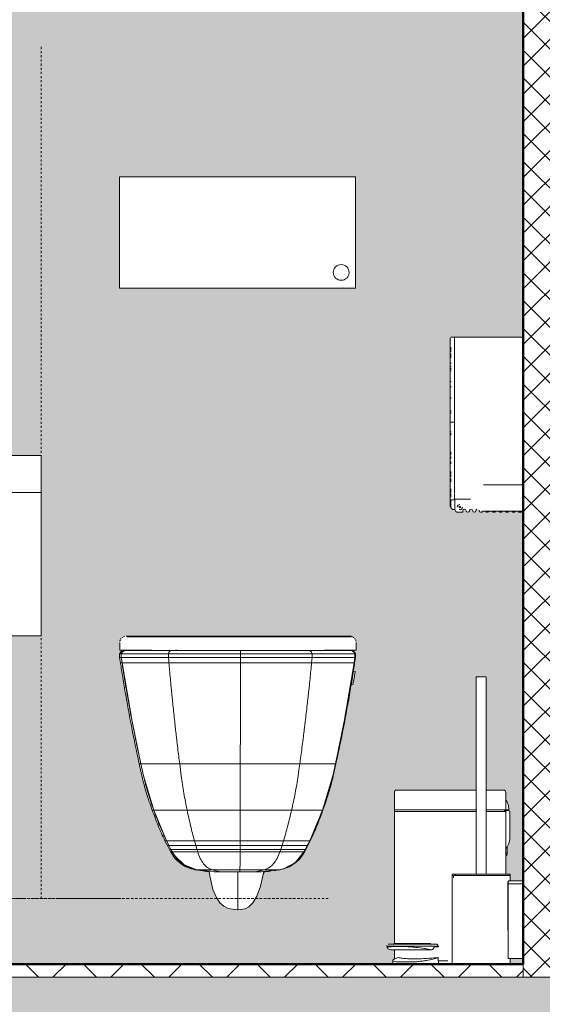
# Model space of a CAD drawing. Header units: centimetres. Extents: x 376 to 4434, y -323 to 48730.
# Tile 8 of 45: x 2011 to 2091, y 4 to 154. Entities that reach past the tile are written whole.
import ezdxf

# ---------------------------------------------------------------- set-up
doc = ezdxf.new("R2010")
doc.units = ezdxf.units.CM
doc.linetypes.add('Kreska', pattern=[0.635, 0.3175, -0.3175])
for name, color, linetype, lineweight in [('A-FLOR', 7, 'Continuous', 5), ('A-FLOR-MCUT', 7, 'Continuous', 5), ('A-FLOR-PATT', 7, 'Continuous', 50), ('A-WALL', 7, 'Continuous', 35), ('A-WALL-PATT', 7, 'Continuous', 35), ('G-IMPT', 7, 'Continuous', 5), ('I-FURN', 7, 'Continuous', 5), ('P-SANR-FIXT', 7, 'Continuous', 5), ('P-SANR-FIXT-HDLN', 7, 'Kreska', 5)]:
    doc.layers.add(name, color=color, linetype=linetype, lineweight=lineweight)

# ---------------------------------------------------------------- blocks, each defined once
blk = doc.blocks.new('OHy Oznacznie niepełnosprawnych ___FK_04_0 - OHy Oznacznie niepełnosprawnych ___FK_04_0-8768052-Przekrój')
at = {"layer": 'P-SANR-FIXT-HDLN'}
for p, q in [((65904.69, 20), (65904.69, 150)), ((65860.64, 20), (65916.34, 20)), ((65865.9, 20), (65910.53, 20)), ((65869.7, 20), (65875.18, 20)), ((65902.05, 20), (65869.7, 20)), ((65875.18, 20), (65879.98, 20)), ((65876.54, 20), (65907.32, 20)), ((65879.98, 20), (65876.54, 20)), ((65882.76, 20), (65876.62, 20)), ((65944.16, 20), (65902.05, 20)), ((65907.32, 20), (65912.58, 20)), ((65916.34, 20), (65910.53, 20)), ((65912.58, 20), (65917.84, 20)), ((65917.84, 20), (65933.63, 20)), ((65933.6, 20), (65948.72, 20))]:
    blk.add_line(p, q, dxfattribs=at)
blk = doc.blocks.new('OHy Zestaw Ustęp przystosowany ___FK_04_0 - Ustęp-8768058-Przekrój')
at = {"layer": 'P-SANR-FIXT', "color": 9, "true_color": 0xbbbbbb}
for p, q in [((65952.69, 130.06), (65916.69, 130.06)), ((65916.69, 130.06), (65916.69, 129.06)), ((65952.69, 130.06), (65916.69, 130.06)), ((65952.69, 129.06), (65952.69, 130.06)), ((65916.69, 114.06), (65916.69, 129.06)), ((65952.69, 129.06), (65952.69, 114.06)), ((65916.69, 114.06), (65916.69, 113.06)), ((65916.69, 113.06), (65952.69, 113.06)), ((65916.69, 113.06), (65952.69, 113.06)), ((65952.69, 113.06), (65952.69, 114.06))]:
    blk.add_line(p, q, dxfattribs=at)
at = {"layer": 'P-SANR-FIXT'}
for p, q in [((65889.69, 81.91), (65889.69, 87.56)), ((65889.69, 87.56), (65904.69, 87.56)), ((65904.69, 87.56), (65904.69, 81.91)), ((65978.19, 83.06), (65975.19, 83.06)), ((65978.26, 84.06), (65978.19, 84.06)), ((65978.19, 84.06), (65978.19, 81.06)), ((65889.69, 60.06), (65889.69, 81.91)), ((65895.39, 81.91), (65889.69, 81.91)), ((65904.69, 81.91), (65898.98, 81.91)), ((65904.69, 81.91), (65904.69, 60.06)), ((65978.19, 81.06), (65978.19, 78.06)), ((65972.19, 79.06), (65972.13, 79.08)), ((65972.58, 79.06), (65972.19, 79.06)), ((65973.63, 79.06), (65972.98, 79.06)), ((65975.19, 79.06), (65978.19, 79.06)), ((65978.19, 78.06), (65978.26, 78.06)), ((65895.19, 71.68), (65895.19, 66.11)), ((65899.19, 66.11), (65899.19, 71.68)), ((65904.69, 60.06), (65889.69, 60.06)), ((65916.7, 59.02), (65916.7, 57.85)), ((65917.68, 60), (65917.74, 60)), ((65917.86, 60), (65917.86, 59.9)), ((65951.98, 60), (65917.86, 60)), ((65917.86, 59.9), (65951.98, 59.9)), ((65951.98, 59.9), (65951.98, 60)), ((65952.78, 57.85), (65952.78, 59.02)), ((65916.69, 57.3), (65916.93, 57.3)), ((65916.69, 57.3), (65916.69, 56.76)), ((65921.57, 57.85), (65916.7, 57.85)), ((65916.93, 57.3), (65916.93, 56.76)), ((65924.14, 57.3), (65916.93, 57.3)), ((65916.93, 57.3), (65916.93, 56.76)), ((65917.51, 57.81), (65917.27, 57.81)), ((65921.34, 57.94), (65917.51, 57.81)), ((65917.51, 57.81), (65924.47, 57.81)), ((65935.12, 57.3), (65924.14, 57.3)), ((65924.14, 57.3), (65924.14, 56.76)), ((65924.47, 57.81), (65935.12, 57.81)), ((65935.12, 57.81), (65945.69, 57.81)), ((65946.06, 57.3), (65935.12, 57.3)), ((65935.12, 57.3), (65935.12, 56.76)), ((65945.69, 57.81), (65951.66, 57.81)), ((65952.6, 57.3), (65946.06, 57.3)), ((65946.06, 57.3), (65946.06, 56.76)), ((65952.78, 57.85), (65947.97, 57.85)), ((65952.02, 57.81), (65948.24, 57.94)), ((65951.67, 57.81), (65952.02, 57.81)), ((65952.02, 57.81), (65952.1, 57.81)), ((65952.1, 57.81), (65952.02, 57.81)), ((65952.6, 56.76), (65952.6, 57.3)), ((65952.6, 57.3), (65952.68, 57.3)), ((65952.6, 57.3), (65952.6, 56.76)), ((65952.68, 57.3), (65952.68, 56.76)), ((65916.69, 56.76), (65916.93, 56.76)), ((65916.69, 56.76), (65916.83, 55.92)), ((65916.83, 55.92), (65917.06, 55.92)), ((65916.93, 56.76), (65917.06, 55.92)), ((65924.14, 56.76), (65916.93, 56.76)), ((65924.21, 55.92), (65917.06, 55.92)), ((65935.12, 56.76), (65924.14, 56.76)), ((65935.12, 55.92), (65924.21, 55.92)), ((65946.06, 56.76), (65935.12, 56.76)), ((65945.97, 55.92), (65935.12, 55.92)), ((65952.47, 55.92), (65945.97, 55.92)), ((65952.6, 56.76), (65946.06, 56.76)), ((65952.47, 55.92), (65952.6, 56.76)), ((65952.47, 55.92), (65952.55, 55.92)), ((65952.68, 56.76), (65952.55, 55.92)), ((65952.6, 56.76), (65952.68, 56.76)), ((65952.64, 54.6), (65952.35, 54.65)), ((65952.46, 53.61), (65952.64, 54.6)), ((65952.03, 52.67), (65952.29, 52.63)), ((65952.29, 52.63), (65952.46, 53.61)), ((65919.68, 40.56), (65919.92, 40.56)), ((65919.68, 40.56), (65920.09, 38.71)), ((65919.92, 40.56), (65920.33, 38.71)), ((65925.85, 40.56), (65919.92, 40.56)), ((65935.1, 40.56), (65925.85, 40.56)), ((65944.17, 40.56), (65935.1, 40.56)), ((65949.62, 40.56), (65944.17, 40.56)), ((65949.2, 38.71), (65949.62, 40.56)), ((65949.69, 40.56), (65949.28, 38.71)), ((65949.61, 40.56), (65949.69, 40.56)), ((65921.91, 33.47), (65920.33, 38.71)), ((65949.2, 38.71), (65947.62, 33.47)), ((65921.67, 33.47), (65921.91, 33.47)), ((65923.84, 28.82), (65921.91, 33.47)), ((65926.99, 33.47), (65921.91, 33.47)), ((65935.09, 33.47), (65926.99, 33.47)), ((65942.92, 33.47), (65935.09, 33.47)), ((65947.62, 33.47), (65942.92, 33.47)), ((65947.62, 33.47), (65945.7, 28.82)), ((65947.62, 33.47), (65947.7, 33.47)), ((65923.6, 28.82), (65923.84, 28.82)), ((65923.6, 28.82), (65923.97, 28.07)), ((65923.84, 28.82), (65924.21, 28.07)), ((65928.1, 28.82), (65923.84, 28.82)), ((65935.07, 28.82), (65928.1, 28.82)), ((65941.71, 28.82), (65935.07, 28.82)), ((65945.7, 28.82), (65941.71, 28.82)), ((65945.32, 28.07), (65945.7, 28.82)), ((65945.77, 28.82), (65945.4, 28.07)), ((65945.7, 28.82), (65945.77, 28.82)), ((65923.97, 28.07), (65924.21, 28.07)), ((65923.97, 28.07), (65924.28, 27.47)), ((65924.21, 28.07), (65924.51, 27.47)), ((65928.31, 28.07), (65924.21, 28.07)), ((65924.28, 27.47), (65924.52, 27.47)), ((65924.28, 27.47), (65924.49, 27.11)), ((65924.49, 27.11), (65924.73, 27.11)), ((65924.51, 27.47), (65924.72, 27.11)), ((65928.49, 27.47), (65924.51, 27.47)), ((65928.61, 27.11), (65924.72, 27.11)), ((65935.07, 28.07), (65928.31, 28.07)), ((65935.07, 27.47), (65928.49, 27.47)), ((65935.07, 27.11), (65928.61, 27.11)), ((65941.47, 28.07), (65935.07, 28.07)), ((65941.28, 27.47), (65935.07, 27.47)), ((65941.15, 27.11), (65935.07, 27.11)), ((65944.81, 27.11), (65941.15, 27.11)), ((65945.02, 27.47), (65941.28, 27.47)), ((65945.32, 28.07), (65941.47, 28.07)), ((65944.81, 27.11), (65945.02, 27.47)), ((65944.81, 27.11), (65944.89, 27.11)), ((65945.09, 27.47), (65944.89, 27.11)), ((65945.02, 27.47), (65945.32, 28.07)), ((65945.02, 27.47), (65945.09, 27.47)), ((65945.4, 28.07), (65945.09, 27.47)), ((65945.32, 28.07), (65945.4, 28.07)), ((65928.22, 24.39), (65928.46, 24.39)), ((65931.59, 24.06), (65928.46, 24.39)), ((65930.76, 24.39), (65928.46, 24.39)), ((65935.04, 24.39), (65930.76, 24.39)), ((65931.59, 24.06), (65931.43, 24.06)), ((65931.59, 24.06), (65931.43, 24.06)), ((65931.59, 24.06), (65932.58, 24.06)), ((65931.59, 24.06), (65932.58, 24.06)), ((65932.58, 24.06), (65933.76, 24.06)), ((65932.58, 24.06), (65933.76, 24.06)), ((65933.76, 24.06), (65935.02, 24.06)), ((65933.76, 24.06), (65935.02, 24.06)), ((65935.02, 24.06), (65935.98, 24.06)), ((65935.02, 24.06), (65935.98, 24.06)), ((65938.8, 24.39), (65935.04, 24.39)), ((65935.99, 24.06), (65936.82, 24.06)), ((65935.99, 24.06), (65936.82, 24.06)), ((65936.82, 24.06), (65937.95, 24.06)), ((65936.82, 24.06), (65937.7, 24.06)), ((65937.7, 24.06), (65937.95, 24.06)), ((65941.08, 24.39), (65937.95, 24.06)), ((65941.08, 24.39), (65938.8, 24.39)), ((65941.07, 24.39), (65941.15, 24.39))]:
    blk.add_line(p, q, dxfattribs=at)
at = {"layer": 'P-SANR-FIXT', "flags": 128}
for points in [[(65975.19, 83.06), (65973.68, 83.06), (65972.58, 83.06), (65972.19, 83.06)], [(65895.19, 81.06), (65895.19, 80.66), (65895.19, 79.49), (65895.19, 77.75), (65895.19, 75.67), (65895.19, 73.59), (65895.19, 71.79), (65895.19, 71.68)], [(65899.19, 71.68), (65899.19, 73.43), (65899.19, 75.51), (65899.19, 77.59), (65899.19, 79.37), (65899.19, 80.59), (65899.19, 81.06), (65899.19, 81.06)], [(65972.19, 79.06), (65972.59, 79.06), (65973.69, 79.06), (65975.19, 79.06)], [(65895.19, 66.11), (65895.19, 64.74), (65895.19, 64.1), (65895.19, 64.06)], [(65899.19, 64.06), (65899.19, 64.47), (65899.19, 65.65), (65899.19, 66.11)], [(65918.19, 60), (65917.71, 60), (65917.68, 60)], [(65916.93, 57.3), (65917.01, 57.47), (65917.12, 57.6), (65917.42, 57.78), (65917.51, 57.81)], [(65952.6, 57.3), (65952.52, 57.47), (65952.41, 57.6), (65952.12, 57.78), (65952.02, 57.81)], [(65916.93, 56.76), (65917, 56.34), (65917.06, 55.92)], [(65919.92, 40.56), (65918.59, 46.99), (65917.06, 55.92)], [(65924.14, 56.76), (65924.17, 56.34), (65924.21, 55.92)], [(65935.12, 56.76), (65935.12, 56.34), (65935.12, 55.92)], [(65946.06, 56.76), (65946.01, 56.34), (65945.97, 55.92)], [(65949.62, 40.56), (65950.94, 46.99), (65952.47, 55.92)], [(65952.6, 56.76), (65952.53, 56.34), (65952.47, 55.92)], [(65919.92, 40.56), (65920.13, 39.63), (65920.33, 38.71)], [(65925.85, 40.56), (65925.97, 39.63), (65926.09, 38.71)], [(65935.1, 40.56), (65935.1, 39.63), (65935.1, 38.71)], [(65944.17, 40.56), (65944.04, 39.63), (65943.91, 38.71)], [(65949.61, 40.56), (65949.41, 39.63), (65949.2, 38.71)], [(65923.84, 28.82), (65924.03, 28.44), (65924.21, 28.07)], [(65928.1, 28.82), (65928.2, 28.44), (65928.31, 28.07)], [(65935.07, 28.82), (65935.07, 28.44), (65935.07, 28.07)], [(65941.71, 28.82), (65941.59, 28.44), (65941.47, 28.07)], [(65945.7, 28.82), (65945.51, 28.44), (65945.32, 28.07)], [(65924.21, 28.07), (65924.36, 27.77), (65924.52, 27.47)], [(65924.52, 27.47), (65924.62, 27.29), (65924.73, 27.11)], [(65928.46, 24.39), (65926.53, 25.15), (65925.04, 26.58), (65924.72, 27.11)], [(65928.31, 28.07), (65928.4, 27.77), (65928.49, 27.47)], [(65928.49, 27.47), (65928.55, 27.29), (65928.61, 27.11)], [(65935.07, 28.07), (65935.07, 27.77), (65935.07, 27.47)], [(65935.07, 27.47), (65935.07, 27.29), (65935.07, 27.11)], [(65944.81, 27.11), (65943.5, 25.5), (65941.67, 24.53), (65941.08, 24.39)], [(65941.28, 27.47), (65941.21, 27.29), (65941.15, 27.11)], [(65941.47, 28.07), (65941.37, 27.77), (65941.28, 27.47)], [(65945.02, 27.47), (65944.91, 27.29), (65944.81, 27.11)], [(65945.32, 28.07), (65945.17, 27.77), (65945.02, 27.47)], [(65930.37, 24.13), (65930.46, 23.48), (65930.93, 21.39), (65931.45, 20.14), (65932, 19.36), (65932.6, 18.83), (65933.23, 18.5), (65934.63, 18.29), (65934.71, 18.29)], [(65938.71, 24.1), (65938.17, 21.89), (65937.61, 20.34), (65937.01, 19.33)], [(65938.61, 23.61), (65938.75, 24.04), (65938.76, 24.11)], [(65937.01, 19.33), (65936.41, 18.74), (65935.82, 18.42), (65934.71, 18.29)]]:
    blk.add_lwpolyline(points, dxfattribs=at)
at = {"layer": 'P-SANR-FIXT', "color": 153, "true_color": 0x4b95c0}
for start, end in [(90, 270), (270, 90)]:
    blk.add_arc((65950.49, 115.47), 1.2, start, end, dxfattribs=at)
at = {"layer": 'P-SANR-FIXT'}
blk.add_arc((65937.91, 40.22), 16.16, 273.3439, 275.5641, dxfattribs=at)
for points in [[(65916.8, 59.45), (65916.78, 59.41), (65916.75, 59.34), (65916.73, 59.27), (65916.72, 59.24)], [(65916.91, 59.63), (65916.89, 59.61), (65916.88, 59.58), (65916.86, 59.56)], [(65917.14, 59.84), (65917.11, 59.82), (65917.09, 59.8), (65917.07, 59.79)], [(65917.46, 59.98), (65917.39, 59.96), (65917.32, 59.94), (65917.25, 59.9)], [(65952.01, 59.98), (65952.05, 59.97), (65952.12, 59.95), (65952.19, 59.92), (65952.22, 59.9)], [(65952.34, 59.84), (65952.36, 59.82), (65952.38, 59.8), (65952.41, 59.79)], [(65952.56, 59.63), (65952.58, 59.61), (65952.6, 59.58), (65952.61, 59.56)], [(65952.68, 59.45), (65952.71, 59.38), (65952.73, 59.31), (65952.75, 59.24)], [(65916.69, 57.3), (65916.8, 57.61), (65917.04, 57.74), (65917.27, 57.81)], [(65917.51, 57.81), (65917.45, 57.79), (65917.32, 57.74), (65917.15, 57.64), (65917.01, 57.49), (65916.96, 57.37), (65916.93, 57.3)], [(65924.47, 57.81), (65924.43, 57.79), (65924.36, 57.74), (65924.26, 57.64), (65924.18, 57.49), (65924.15, 57.37), (65924.14, 57.3)], [(65925.46, 57.87), (65925.13, 57.85), (65924.8, 57.83), (65924.47, 57.81)], [(65935.12, 57.81), (65935.12, 57.79), (65935.12, 57.74), (65935.12, 57.64), (65935.12, 57.49), (65935.12, 57.37), (65935.12, 57.3)], [(65945.69, 57.81), (65945.73, 57.79), (65945.81, 57.74), (65945.92, 57.64), (65946, 57.49), (65946.04, 57.37), (65946.06, 57.3)], [(65952.02, 57.81), (65952.08, 57.79), (65952.21, 57.74), (65952.38, 57.64), (65952.52, 57.49), (65952.58, 57.37), (65952.6, 57.3)], [(65952.1, 57.81), (65952.33, 57.74), (65952.57, 57.61), (65952.68, 57.3)], [(65952.55, 55.92), (65952.45, 55.27), (65952.34, 54.51), (65952.21, 53.69)], [(65920.09, 38.71), (65920.29, 37.81), (65920.76, 36.05), (65921.35, 34.32), (65921.67, 33.47)], [(65920.33, 38.71), (65920.53, 37.81), (65921, 36.05), (65921.59, 34.32), (65921.91, 33.47)], [(65926.09, 38.71), (65926.2, 37.81), (65926.47, 36.05), (65926.8, 34.32), (65926.99, 33.47)], [(65935.1, 38.71), (65935.1, 37.81), (65935.09, 36.05), (65935.09, 34.32), (65935.09, 33.47)], [(65943.91, 38.71), (65943.79, 37.81), (65943.64, 36.93), (65943.48, 36.06)], [(65949.2, 38.71), (65949, 37.81), (65948.54, 36.05), (65947.95, 34.32), (65947.62, 33.47)], [(65949.28, 38.71), (65949.08, 37.81), (65948.61, 36.05), (65948.02, 34.32), (65947.7, 33.47)], [(65943.48, 36.06), (65943.31, 35.18), (65943.12, 34.32), (65942.92, 33.47)], [(65921.67, 33.47), (65921.95, 32.68), (65922.55, 31.11), (65923.23, 29.57), (65923.6, 28.82)], [(65921.91, 33.47), (65922.19, 32.67), (65922.79, 31.11), (65923.48, 29.57), (65923.84, 28.82)], [(65926.99, 33.47), (65927.15, 32.67), (65927.5, 31.1), (65927.89, 29.57), (65928.1, 28.82)], [(65935.09, 33.47), (65935.08, 32.68), (65935.08, 31.11), (65935.08, 29.57), (65935.07, 28.82)], [(65942.92, 33.47), (65942.74, 32.68), (65942.55, 31.89), (65942.35, 31.12)], [(65947.62, 33.47), (65947.34, 32.67), (65946.74, 31.11), (65946.06, 29.57), (65945.7, 28.82)], [(65947.7, 33.47), (65947.42, 32.68), (65946.82, 31.11), (65946.14, 29.57), (65945.77, 28.82)], [(65942.35, 31.12), (65942.15, 30.34), (65941.94, 29.57), (65941.71, 28.82)], [(65924.73, 27.11), (65924.91, 26.75), (65925.37, 26.09), (65926.25, 25.28), (65927.3, 24.69), (65928.07, 24.46), (65928.46, 24.39)], [(65928.61, 27.11), (65928.71, 26.75), (65928.98, 26.09), (65929.49, 25.27), (65930.1, 24.68), (65930.53, 24.46), (65930.76, 24.39)], [(65935.07, 27.11), (65935.06, 26.75), (65935.06, 26.09), (65935.06, 25.28), (65935.05, 24.69), (65935.04, 24.46), (65935.04, 24.39)], [(65941.15, 27.11), (65941.03, 26.75), (65940.89, 26.42), (65940.72, 26.12)], [(65944.81, 27.11), (65944.62, 26.75), (65944.17, 26.09), (65943.28, 25.28), (65942.23, 24.69), (65941.47, 24.46), (65941.07, 24.39)], [(65940.72, 26.12), (65940.56, 25.82), (65940.19, 25.28), (65939.75, 24.89), (65939.52, 24.73)], [(65928.46, 24.39), (65929, 24.28), (65929.53, 24.2), (65930.05, 24.15)], [(65930.76, 24.39), (65931.07, 24.28), (65931.67, 24.12), (65932.27, 24.07), (65932.58, 24.06)], [(65931.09, 24.08), (65931.26, 24.07), (65931.43, 24.07), (65931.59, 24.06)], [(65935.04, 24.39), (65935.04, 24.29), (65935.03, 24.13), (65935.02, 24.07), (65935.02, 24.06)], [(65937.82, 24.15), (65937.49, 24.1), (65937.16, 24.07), (65936.82, 24.06)], [(65938.8, 24.39), (65938.47, 24.29), (65938.14, 24.21), (65937.82, 24.15)], [(65938.34, 24.07), (65938.21, 24.07), (65938.08, 24.07), (65937.94, 24.06)], [(65939.52, 24.73), (65939.28, 24.58), (65939.04, 24.46), (65938.8, 24.39)], [(65941.07, 24.39), (65940.8, 24.34), (65940.53, 24.29), (65940.27, 24.25)], [(65934.71, 18.3), (65934.71, 18.29), (65934.71, 18.29), (65934.71, 18.29)]]:
    blk.add_open_spline(points, degree=3, dxfattribs=at)
for points, knots in [([(65917.27, 57.81), (65917.24, 57.8), (65917.17, 57.78), (65917.08, 57.73), (65916.98, 57.68), (65916.86, 57.59), (65916.76, 57.47), (65916.71, 57.35), (65916.69, 57.3)], [0, 0, 0, 0, 0.142857, 0.285714, 0.428571, 0.571429, 0.857143, 1, 1, 1, 1]), ([(65952.1, 57.81), (65952.13, 57.8), (65952.2, 57.78), (65952.3, 57.73), (65952.39, 57.68), (65952.51, 57.59), (65952.61, 57.47), (65952.66, 57.35), (65952.68, 57.3)], [0, 0, 0, 0, 0.142857, 0.285714, 0.428571, 0.571429, 0.857143, 1, 1, 1, 1]), ([(65916.83, 55.92), (65916.92, 55.27), (65917.15, 53.76), (65917.75, 50.2), (65918.67, 45.24), (65919.38, 41.84), (65919.68, 40.56)], [0, 0, 0, 0, 0.166667, 0.333333, 0.666667, 1, 1, 1, 1]), ([(65917.06, 55.92), (65917.11, 55.56), (65917.23, 54.79), (65917.43, 53.52), (65917.61, 52.41), (65917.77, 51.51), (65917.89, 50.83), (65918.01, 50.16), (65918.16, 49.29), (65918.36, 48.24), (65918.55, 47.19), (65918.72, 46.33), (65918.85, 45.65), (65918.98, 44.97), (65919.17, 44.07), (65919.39, 42.95), (65919.66, 41.69), (65919.84, 40.92), (65919.92, 40.56)], [0, 0, 0, 0, 0.083333, 0.166667, 0.25, 0.291667, 0.333333, 0.375, 0.416667, 0.5, 0.583333, 0.625, 0.666667, 0.708333, 0.75, 0.833333, 0.916667, 1, 1, 1, 1]), ([(65924.21, 55.92), (65924.24, 55.56), (65924.31, 54.79), (65924.42, 53.52), (65924.53, 52.41), (65924.62, 51.51), (65924.68, 50.83), (65924.75, 50.16), (65924.84, 49.29), (65924.95, 48.24), (65925.06, 47.19), (65925.16, 46.32), (65925.23, 45.65), (65925.31, 44.97), (65925.42, 44.07), (65925.55, 42.95), (65925.7, 41.69), (65925.8, 40.92), (65925.85, 40.56)], [-1, -1, -1, -1, -0.916667, -0.833333, -0.75, -0.708333, -0.666667, -0.625, -0.583333, -0.5, -0.416667, -0.375, -0.333333, -0.291667, -0.25, -0.166667, -0.083333, 0, 0, 0, 0]), ([(65935.12, 55.92), (65935.12, 55.56), (65935.12, 54.79), (65935.12, 53.52), (65935.12, 52.41), (65935.12, 51.51), (65935.12, 50.83), (65935.11, 50.16), (65935.11, 49.29), (65935.11, 48.24), (65935.11, 47.19), (65935.11, 46.33), (65935.11, 45.65), (65935.11, 44.97), (65935.11, 44.07), (65935.1, 42.95), (65935.1, 41.69), (65935.1, 40.92), (65935.1, 40.56)], [-1, -1, -1, -1, -0.916667, -0.833333, -0.75, -0.708333, -0.666667, -0.625, -0.583333, -0.5, -0.416667, -0.375, -0.333333, -0.291667, -0.25, -0.166667, -0.083333, 0, 0, 0, 0]), ([(65945.97, 55.92), (65945.94, 55.56), (65945.87, 54.79), (65945.74, 53.52), (65945.63, 52.41), (65945.53, 51.51), (65945.45, 50.83), (65945.38, 50.16), (65945.28, 49.29), (65945.16, 48.24), (65945.04, 47.19), (65944.93, 46.33), (65944.85, 45.65), (65944.76, 44.97), (65944.65, 44.07), (65944.51, 42.95), (65944.34, 41.69), (65944.23, 40.92), (65944.17, 40.56)], [-1, -1, -1, -1, -0.916667, -0.833333, -0.75, -0.708333, -0.666667, -0.625, -0.583333, -0.5, -0.416667, -0.375, -0.333333, -0.291667, -0.25, -0.166667, -0.083333, 0, 0, 0, 0]), ([(65952.47, 55.92), (65952.42, 55.56), (65952.3, 54.79), (65952.1, 53.52), (65951.92, 52.41), (65951.76, 51.51), (65951.64, 50.83), (65951.53, 50.16), (65951.37, 49.29), (65951.18, 48.24), (65950.98, 47.19), (65950.81, 46.33), (65950.68, 45.65), (65950.55, 44.97), (65950.37, 44.07), (65950.14, 42.95), (65949.87, 41.69), (65949.7, 40.92), (65949.61, 40.56)], [-1, -1, -1, -1, -0.916667, -0.833333, -0.75, -0.708333, -0.666667, -0.625, -0.583333, -0.5, -0.416667, -0.375, -0.333333, -0.291667, -0.25, -0.166667, -0.083333, 0, 0, 0, 0]), ([(65952.2, 53.66), (65952.07, 52.85), (65951.62, 50.19), (65950.7, 45.24), (65949.99, 41.84), (65949.69, 40.56)], [0.1684551, 0.1684551, 0.1684551, 0.1684551, 0.3333333, 0.6666667, 1, 1, 1, 1]), ([(65924.49, 27.11), (65924.86, 26.4), (65925.66, 25.48), (65927.06, 24.69), (65927.83, 24.46), (65928.22, 24.39)], [0, 0, 0, 0, 0.5, 0.75, 1, 1, 1, 1]), ([(65944.89, 27.11), (65944.51, 26.4), (65943.71, 25.48), (65942.31, 24.69), (65941.54, 24.46), (65941.15, 24.39)], [0, 0, 0, 0, 0.5, 0.75, 1, 1, 1, 1]), ([(65928.22, 24.39), (65928.73, 24.29), (65929.45, 24.18), (65930.18, 24.11), (65930.38, 24.1)], [0, 0, 0, 0, 0.5, 0.6928095, 0.6928095, 0.6928095, 0.6928095]), ([(65939.7, 24.17), (65939.62, 24.16), (65939.37, 24.14), (65939.12, 24.11), (65938.95, 24.1)], [0.4284648, 0.4284648, 0.4284648, 0.4284648, 0.5, 0.6683535, 0.6683535, 0.6683535, 0.6683535]), ([(65934.73, 22.23), (65934.73, 22.69), (65934.73, 23.26), (65934.73, 23.88), (65934.73, 23.96)], [0.81818182, 0.81818182, 0.81818182, 0.81818182, 0.86363636, 0.8702532, 0.8702532, 0.8702532, 0.8702532]), ([(65934.71, 18.29), (65934.72, 18.29), (65934.72, 18.53), (65934.72, 19.76), (65934.73, 21.31), (65934.73, 22.23)], [0.5598422, 0.5598422, 0.5598422, 0.5598422, 0.6363636, 0.7272727, 0.8181724, 0.8181724, 0.8181724, 0.8181724])]:
    blk.add_open_spline(points, degree=3, knots=knots, dxfattribs=at)
blk = doc.blocks.new('Sanitary_Bathroom-Accessories_Roca_8174060xx-Public-Wall-mounted-industrial - 02 - Matt-8263076-Przekrój')
at = {"layer": 'G-IMPT'}
for q in [(65967.23, 105.62), (65978.26, 105.62)]:
    blk.add_line((65967.78, 105.62), q, dxfattribs=at)
at = {"layer": 'G-IMPT', "flags": 128}
for points in [[(65967.13, 92.62), (65967.13, 95.85), (65967.13, 98.88), (65967.13, 101.5), (65967.13, 103.56), (65967.13, 104.93), (65967.13, 105.5), (65967.13, 105.52)], [(65967.13, 105.52), (65967.13, 105.11), (65967.13, 103.9), (65967.13, 101.98), (65967.13, 99.45), (65967.13, 96.5), (65967.13, 93.29), (65967.13, 92.62)], [(65967.13, 92.62), (65967.13, 89.39), (65967.13, 86.37), (65967.13, 83.74), (65967.13, 81.68), (65967.13, 80.32), (65967.13, 79.74), (65967.13, 79.72)], [(65967.13, 89.82), (65967.13, 91.95), (65967.13, 92.62)], [(65967.13, 79.72), (65967.13, 80.13), (65967.13, 81.34), (65967.13, 82.92)]]:
    blk.add_lwpolyline(points, dxfattribs=at)
at = {"layer": 'I-FURN'}
for p, q in [((65967.78, 105.37), (65967.78, 99.75)), ((65967.21, 103.35), (65967.21, 104.05)), ((65967.21, 103.35), (65967.21, 103.5)), ((65967.21, 102.47), (65967.21, 103.11)), ((65967.21, 102.47), (65967.21, 103.11)), ((65967.21, 101.58), (65967.21, 101.76)), ((65967.21, 101.58), (65967.21, 101.76)), ((65967.21, 101.11), (65967.21, 101.23)), ((65967.21, 101.11), (65967.21, 101.23)), ((65967.21, 100.67), (65967.21, 100.94)), ((65967.21, 100.67), (65967.21, 100.94)), ((65967.21, 100.41), (65967.21, 100.5)), ((65967.21, 100.41), (65967.21, 100.5)), ((65967.78, 99.43), (65967.78, 92.62)), ((65967.21, 98.8), (65967.21, 98.89)), ((65967.21, 98.8), (65967.21, 98.88)), ((65967.21, 97.98), (65967.21, 98.12)), ((65967.21, 97.98), (65967.21, 98.12)), ((65967.21, 96.25), (65967.21, 96.38)), ((65967.21, 96.25), (65967.21, 96.38)), ((65967.21, 94.28), (65967.21, 94.41)), ((65967.21, 94.28), (65967.21, 94.41)), ((65967.21, 93.98), (65967.21, 94.13)), ((65967.21, 93.98), (65967.21, 94.13)), ((65967.78, 92.62), (65967.78, 90.94)), ((65967.21, 91.09), (65967.21, 91.23)), ((65967.21, 91.09), (65967.21, 91.23)), ((65967.21, 90.66), (65967.21, 90.94)), ((65967.21, 90.66), (65967.21, 90.94)), ((65967.78, 90.92), (65967.78, 89.95)), ((65967.13, 89.63), (65967.13, 82.92)), ((65967.13, 82.92), (65967.13, 89.63)), ((65967.78, 89.1), (65967.78, 88.17)), ((65967.21, 87.95), (65967.21, 88.09)), ((65967.21, 88.09), (65967.21, 87.95)), ((65967.21, 87.89), (65967.21, 88.04)), ((65967.21, 87.71), (65967.21, 87.85)), ((65967.21, 87.85), (65967.21, 87.71)), ((65967.21, 87.65), (65967.21, 87.79)), ((65967.21, 87.18), (65967.21, 87.33)), ((65967.21, 87.33), (65967.21, 87.18)), ((65967.21, 87.12), (65967.21, 87.26)), ((65967.78, 87.45), (65967.78, 85.81)), ((65967.21, 86.29), (65967.21, 86.57)), ((65967.21, 86.57), (65967.21, 86.29)), ((65967.21, 86.26), (65967.21, 86.52)), ((65967.78, 85.79), (65967.78, 84.29)), ((65967.21, 84.84), (65967.21, 85.12)), ((65967.21, 85.12), (65967.21, 84.84)), ((65967.21, 84.75), (65967.21, 85.04)), ((65967.21, 84.4), (65967.21, 84.67)), ((65967.21, 84.67), (65967.21, 84.4)), ((65967.21, 84.3), (65967.21, 84.57)), ((65967.78, 84.28), (65967.78, 83.25)), ((65967.13, 82.92), (65967.13, 82.62)), ((65967.21, 83.5), (65967.21, 84.04)), ((65967.21, 84.04), (65967.21, 83.5)), ((65967.21, 83.47), (65967.21, 83.96)), ((65967.78, 82.9), (65967.78, 82.33)), ((65967.21, 81.89), (65967.21, 82.46)), ((65967.21, 81.89), (65967.21, 82.42)), ((65967.21, 81.18), (65967.21, 81.77)), ((65967.21, 81.2), (65967.21, 81.73)), ((65967.85, 80.81), (65967.21, 80.81)), ((65967.21, 80.81), (65967.21, 79.8)), ((65967.78, 80.89), (65970.21, 80.89)), ((65967.78, 80.76), (65967.78, 80.89)), ((65967.78, 80.82), (65967.78, 80.89)), ((65967.78, 80.82), (65967.78, 80.89)), ((65967.78, 80.89), (65967.78, 80.82)), ((65970.21, 80.89), (65967.85, 80.89)), ((65967.85, 80.89), (65967.85, 79.39)), ((65967.88, 79.3), (65967.71, 79.3)), ((65969.06, 78.89), (65968.35, 78.89)), ((65969.06, 79.14), (65969.06, 78.89)), ((65977.56, 78.89), (65977.56, 79.06)), ((65978.19, 78.89), (65977.56, 78.89))]:
    blk.add_line(p, q, dxfattribs=at)
at = {"layer": 'I-FURN', "flags": 128}
for points in [[(65967.78, 92.62), (65967.64, 92.62), (65967.5, 92.62), (65967.36, 92.62), (65967.23, 92.62)], [(65967.23, 92.62), (65967.36, 92.62), (65967.5, 92.62), (65967.64, 92.62), (65967.78, 92.62)]]:
    blk.add_lwpolyline(points, dxfattribs=at)
at = {"layer": 'I-FURN'}
for centre, radius, start, end in [((65967.71, 79.8), 0.5, 180, 270), ((65968.6, 79.69), 0.39, 90, 180), ((65968.6, 79.69), 0.12, 0, 180), ((65968.6, 79.69), 0.12, 180, 0), ((65968.6, 79.69), 0.39, 258.5266, 0), ((65968.35, 79.39), 0.5, 180, 270), ((65969.31, 79.14), 0.25, 0, 180), ((65969.81, 79.14), 0.25, 180, 0), ((65970.31, 79.14), 0.25, 0, 180), ((65970.81, 79.14), 0.25, 180, 0), ((65971.31, 79.14), 0.25, 112.883, 180), ((65971.31, 79.14), 0.25, 0, 19.5234), ((65971.81, 79.14), 0.25, 180, 344.3305), ((65972.81, 79.14), 0.25, 196.8852, 346.7271), ((65973.81, 79.14), 0.25, 205.2906, 334.3146), ((65974.81, 79.14), 0.25, 205.7497, 337.4336), ((65975.81, 79.14), 0.25, 206.43, 333.57), ((65976.81, 79.14), 0.25, 206.43, 333.57)]:
    blk.add_arc(centre, radius, start, end, dxfattribs=at)
for points, knots in [([(65967.78, 105.62), (65967.78, 105.62), (65967.78, 105.61), (65967.78, 105.56), (65967.78, 105.47), (65967.78, 105.39)], [0.5, 0.5, 0.5, 0.5, 0.515625, 0.53125, 0.5625, 0.5625, 0.5625, 0.5625]), ([(65967.78, 89.99), (65967.78, 89.74), (65967.78, 89.46), (65967.78, 89.18), (65967.78, 89.15)], [0.19572889, 0.19572889, 0.19572889, 0.19572889, 0.25, 0.25682156, 0.25682156, 0.25682156, 0.25682156]), ([(65967.78, 88.24), (65967.78, 88), (65967.78, 87.75), (65967.78, 87.49), (65967.78, 87.47)], [0.32371527, 0.32371527, 0.32371527, 0.32371527, 0.375, 0.38027969, 0.38027969, 0.38027969, 0.38027969])]:
    blk.add_open_spline(points, degree=3, knots=knots, dxfattribs=at)
for points in [[(65967.78, 99.74), (65967.78, 99.63), (65967.78, 99.53), (65967.78, 99.42)], [(65967.78, 83.43), (65967.78, 83.28), (65967.78, 83.12), (65967.78, 82.97)], [(65967.78, 82.35), (65967.78, 82.17), (65967.78, 82), (65967.78, 81.84)], [(65967.78, 81.78), (65967.78, 81.61), (65967.78, 81.29), (65967.78, 81.01), (65967.78, 80.89)]]:
    blk.add_open_spline(points, degree=3, dxfattribs=at)
blk = doc.blocks.new('Sanitary_Accessories_HEWI_Toilet-brush-unit - Default Colour - _DC Matt black_-8264211-Przekrój')
at = {"layer": 'G-IMPT'}
for p, q in [((65971.11, 53.81), (65971.11, 23.7)), ((65972.61, 23.7), (65972.61, 53.81)), ((65967.41, 23.5), (65967.41, 10)), ((65967.42, 23.7), (65967.42, 23.5)), ((65967.65, 23.5), (65967.66, 23.16)), ((65967.91, 23.5), (65967.9, 23.61)), ((65976.03, 22.57), (65976.03, 22.63)), ((65978.26, 22.72), (65976.14, 22.72)), ((65976.27, 23.5), (65976.27, 23.7)), ((65976.3, 22.72), (65976.3, 23.5)), ((65975.94, 18.62), (65975.96, 19.38)), ((65976.3, 10), (65976.3, 10.87))]:
    blk.add_line(p, q, dxfattribs=at)
at = {"layer": 'I-FURN'}
for p, q in [((65972.59, 53.81), (65971.11, 53.81)), ((65967.41, 23.5), (65971.85, 23.5)), ((65971.85, 23.7), (65967.42, 23.7)), ((65967.99, 23.7), (65967.89, 23.7)), ((65967.99, 23.7), (65967.89, 23.7)), ((65976.27, 23.7), (65971.85, 23.7)), ((65971.86, 23.5), (65976.3, 23.5)), ((65975.72, 23.7), (65975.82, 23.7)), ((65975.82, 23.7), (65975.72, 23.7)), ((65978.26, 10.87), (65975.96, 10.87))]:
    blk.add_line(p, q, dxfattribs=at)
at = {"layer": 'I-FURN', "flags": 128}
for points in [[(65976.14, 22.72), (65976.67, 22.72), (65977.2, 22.72), (65977.73, 22.72), (65978.26, 22.72)], [(65978.26, 22.72), (65977.73, 22.72), (65977.2, 22.72), (65976.67, 22.72), (65976.14, 22.72)], [(65975.96, 10.87), (65975.96, 13.71), (65975.95, 16.54), (65975.94, 19.38), (65975.94, 22.22)], [(65978.26, 22.22), (65977.69, 22.22), (65977.11, 22.22), (65976.54, 22.22), (65975.96, 22.22)], [(65975.96, 22.22), (65975.96, 19.38), (65975.96, 16.54), (65975.96, 13.71), (65975.96, 10.87)], [(65975.96, 22.22), (65976.54, 22.22), (65977.11, 22.22), (65977.69, 22.22), (65978.26, 22.22)]]:
    blk.add_lwpolyline(points, dxfattribs=at)
at = {"layer": 'I-FURN'}
for points, knots in [([(65975.94, 22.22), (65975.94, 22.25), (65975.94, 22.3), (65975.95, 22.37), (65975.95, 22.43), (65975.97, 22.48), (65975.98, 22.54), (65976.01, 22.61), (65976.06, 22.69), (65976.1, 22.71), (65976.12, 22.72)], [0, 0, 0, 0, 0.125, 0.1875, 0.25, 0.375, 0.4375, 0.5, 0.75, 1, 1, 1, 1]), ([(65976.08, 22.68), (65976.08, 22.67), (65976.07, 22.66), (65976.05, 22.63), (65976.04, 22.61), (65976.03, 22.59), (65976.02, 22.57), (65976.02, 22.55), (65976.01, 22.53), (65976, 22.5), (65975.99, 22.46), (65975.97, 22.4), (65975.97, 22.32), (65975.96, 22.25), (65975.96, 22.22)], [0.25, 0.25, 0.25, 0.25, 0.3125, 0.375, 0.4375, 0.46875, 0.5, 0.53125, 0.5625, 0.625, 0.6875, 0.75, 0.875, 1, 1, 1, 1])]:
    blk.add_open_spline(points, degree=3, knots=knots, dxfattribs=at)
blk = doc.blocks.new('Sanitary_Sanitary-Accessories_HEWI_HEWI-Waste-bin-950-05-30501 - Colour - Matt black-8265551-Przekrój')
at = {"layer": 'G-IMPT'}
for p, q in [((65958.61, 36.22), (65958.61, 33.52)), ((65975.61, 33.52), (65975.61, 36.22)), ((65958.61, 33.52), (65958.61, 33.27)), ((65958.61, 33.27), (65958.61, 13.02)), ((65975.61, 33.27), (65975.61, 33.52)), ((65975.61, 23.7), (65975.61, 33.27)), ((65957.44, 12.82), (65957.44, 12.72)), ((65957.49, 12.72), (65957.49, 12.48)), ((65958.18, 12.15), (65964.31, 12.15)), ((65958.49, 12.82), (65958.49, 12.72)), ((65958.61, 12.16), (65958.61, 10.76)), ((65960.19, 13.02), (65958.66, 13.02)), ((65965.05, 13.02), (65964.21, 13.02)), ((65958.39, 10.55), (65958.39, 10.02))]:
    blk.add_line(p, q, dxfattribs=at)
at = {"layer": 'G-IMPT', "flags": 128}
for points in [[(65958.91, 36.52), (65958.8, 36.5), (65958.72, 36.45), (65958.67, 36.4), (65958.62, 36.3), (65958.61, 36.22)], [(65961.84, 36.52), (65959.83, 36.52), (65958.94, 36.52), (65959.29, 36.52), (65960.83, 36.52), (65961.84, 36.52)], [(65971.12, 36.52), (65970.89, 36.52), (65967.82, 36.52), (65964.64, 36.52), (65961.84, 36.52)], [(65972.59, 36.52), (65974.38, 36.52), (65975.28, 36.52), (65974.93, 36.52), (65973.39, 36.52), (65972.59, 36.52)], [(65975.61, 36.22), (65975.59, 36.32), (65975.54, 36.4), (65975.49, 36.45), (65975.4, 36.5), (65975.31, 36.52)], [(65976.1, 33.52), (65976.02, 34.2), (65975.78, 34.79), (65975.58, 35.05)], [(65958.66, 13.02), (65957.81, 13.02), (65957.69, 13.02), (65958.31, 13.02)], [(65964.21, 13.02), (65963, 13.02), (65961.53, 13.02), (65960.19, 13.02)]]:
    blk.add_lwpolyline(points, dxfattribs=at)
at = {"layer": 'I-FURN'}
for p, q in [((65958.61, 33.52), (65961.64, 33.52)), ((65958.61, 33.52), (65961.64, 33.52)), ((65958.64, 33.27), (65958.61, 33.27)), ((65958.88, 33.27), (65958.61, 33.27)), ((65959.36, 33.27), (65958.84, 33.27)), ((65960.11, 33.27), (65959.38, 33.27)), ((65961.03, 33.27), (65960.06, 33.27)), ((65961.64, 33.27), (65961.05, 33.27)), ((65971.18, 33.52), (65961.64, 33.52)), ((65971.18, 33.52), (65961.64, 33.52)), ((65961.64, 33.27), (65962.19, 33.27)), ((65963.46, 33.27), (65962.22, 33.27)), ((65963.45, 33.27), (65964.85, 33.27)), ((65966.31, 33.27), (65964.81, 33.27)), ((65966.3, 33.27), (65967.79, 33.27)), ((65968.46, 33.27), (65967.77, 33.27)), ((65968.46, 33.27), (65969.25, 33.27)), ((65969.24, 33.27), (65970.65, 33.27)), ((65970.64, 33.27), (65971.13, 33.27)), ((65975.61, 33.52), (65972.6, 33.52)), ((65975.61, 33.52), (65972.6, 33.52)), ((65972.6, 33.27), (65973.08, 33.27)), ((65973.07, 33.27), (65974.04, 33.27)), ((65974.03, 33.27), (65974.79, 33.27)), ((65974.75, 33.27), (65975.26, 33.27)), ((65975.3, 33.27), (65975.61, 33.27)), ((65976.09, 33.42), (65975.37, 33.42)), ((65975.5, 33.52), (65976.03, 33.52)), ((65975.58, 33.27), (65975.61, 33.27)), ((65976.09, 33.52), (65976.03, 33.52)), ((65976.1, 33.52), (65976.09, 33.52)), ((65976.22, 33.22), (65976.22, 29.22)), ((65975.84, 27.91), (65975.84, 26.92)), ((65958.53, 12.72), (65957.44, 12.72)), ((65958.52, 12.72), (65957.49, 12.72)), ((65957.6, 12.72), (65957.55, 12.72)), ((65957.61, 12.72), (65957.57, 12.72)), ((65958.5, 12.72), (65958.34, 12.72)), ((65958.34, 12.72), (65958.5, 12.72)), ((65958.54, 13.02), (65958.5, 13.02)), ((65958.53, 12.72), (65960.06, 12.72)), ((65958.56, 12.67), (65960.1, 12.67)), ((65959.61, 13.12), (65959.07, 13.12)), ((65959.21, 13.07), (65960.74, 13.07)), ((65959.23, 13.12), (65960.77, 13.12)), ((65964.36, 12.72), (65960.06, 12.72)), ((65960.45, 12.72), (65960.1, 12.72)), ((65964.32, 12.72), (65960.1, 12.72)), ((65960.45, 12.72), (65960.1, 12.72)), ((65960.34, 13.12), (65960.91, 13.12)), ((65960.75, 13.09), (65960.74, 13.07)), ((65963.21, 13.12), (65964.09, 13.12)), ((65963.48, 13.12), (65964.09, 13.12)), ((65963.56, 13.07), (65964.17, 13.07)), ((65963.56, 13.02), (65964.17, 13.02)), ((65964.17, 12.82), (65964.17, 12.72)), ((65964.17, 12.82), (65964.17, 12.72)), ((65964.36, 12.72), (65965.26, 12.72)), ((65964.55, 12.33), (65964.71, 12.62)), ((65964.71, 12.62), (65965.35, 12.62)), ((65964.87, 13.02), (65965.05, 13.02)), ((65965.26, 12.82), (65965.26, 12.72)), ((65965.35, 12.72), (65965.26, 12.72)), ((65965.35, 12.62), (65965.35, 12.72)), ((65959.09, 10.97), (65959.19, 11)), ((65965.32, 11), (65965.22, 10.97)), ((65965.32, 10.52), (65965.32, 11)), ((65965.32, 10.52), (65965.35, 10.52)), ((65965.52, 10.52), (65965.35, 10.52)), ((65965.35, 10.52), (65965.35, 10.02)), ((65965.51, 10.52), (65965.62, 10.52)), ((65966.75, 10.52), (65965.61, 10.52)), ((65958.39, 10.02), (65959.46, 10.02)), ((65961, 10.32), (65959.46, 10.32)), ((65961, 10.02), (65959.46, 10.02)), ((65961, 10.02), (65965.22, 10.02)), ((65965.35, 10.02), (65965.22, 10.02)), ((65965.35, 10.02), (65966.75, 10.02))]:
    blk.add_line(p, q, dxfattribs=at)
at = {"layer": 'I-FURN', "flags": 128}
for points in [[(65975.54, 26.92), (65975.67, 26.92), (65975.84, 26.92)], [(65975.84, 26.92), (65975.67, 26.92), (65975.54, 26.92)], [(65959.23, 13.12), (65959.22, 13.09), (65959.21, 13.07)], [(65963.48, 13.12), (65963.52, 13.09), (65963.56, 13.07)]]:
    blk.add_lwpolyline(points, dxfattribs=at)
at = {"layer": 'I-FURN'}
for centre, major_axis, ratio, start_param, end_param in [((65976.09, 33.22), (0, 0.2), 0.642788, 4.712389, 6.283185), ((65975.06, 29.22), (0, 1.8), 0.642788, 3.605545, 4.712389), ((65975.46, 26.92), (0, 0.5), 0.766044, 3.369569, 4.712389), ((65964.31, 12.65), (0, 0.5), 0.642788, 3.191431, 4.014257)]:
    blk.add_ellipse(centre, major_axis=major_axis, ratio=ratio, start_param=start_param, end_param=end_param, dxfattribs=at)
for points, knots in [([(65958.12, 12.16), (65958.02, 12.19), (65957.85, 12.24), (65957.58, 12.35), (65957.46, 12.46), (65957.54, 12.56), (65957.75, 12.62), (65958.09, 12.66), (65958.39, 12.67), (65958.56, 12.67)], [-1, -1, -1, -1, -0.892857, -0.785714, -0.571429, -0.428571, -0.285714, -0.142857, 0, 0, 0, 0]), ([(65958.66, 13.07), (65958.62, 13.07), (65958.53, 13.07), (65958.5, 13.07), (65958.49, 13.07), (65958.49, 13.07)], [-0.8179757, -0.8179757, -0.8179757, -0.8179757, -0.7142857, -0.5714286, -0.5554913, -0.5554913, -0.5554913, -0.5554913]), ([(65958.49, 13.07), (65958.49, 13.07), (65958.52, 13.07), (65958.65, 13.07), (65958.89, 13.07), (65959.09, 13.07), (65959.21, 13.07)], [-0.5554728, -0.5554728, -0.5554728, -0.5554728, -0.4285714, -0.2857143, -0.1428571, 0, 0, 0, 0]), ([(65958.75, 13.12), (65958.72, 13.12), (65958.65, 13.12), (65958.57, 13.12), (65958.56, 13.12), (65958.63, 13.12), (65958.77, 13.12), (65958.98, 13.12), (65959.15, 13.12), (65959.23, 13.12)], [-25.805383, -25.805383, -25.805383, -25.805383, -23.876707, -19.835356, -15.707938, -11.580521, -7.539169, -3.659644, 0, 0, 0, 0]), ([(65960.1, 12.67), (65960.23, 12.67), (65960.5, 12.66), (65961.09, 12.63), (65962.02, 12.55), (65963.01, 12.42), (65963.78, 12.27), (65964.1, 12.19), (65964.25, 12.16)], [-1, -1, -1, -1, -0.892857, -0.785714, -0.571429, -0.285714, -0.142857, 0, 0, 0, 0]), ([(65960.77, 13.12), (65960.85, 13.12), (65961.05, 13.12), (65961.39, 13.12), (65961.77, 13.12), (65962.16, 13.12), (65962.55, 13.12), (65962.91, 13.12), (65963.23, 13.12), (65963.4, 13.12), (65963.48, 13.12)], [-31.415877, -31.415877, -31.415877, -31.415877, -27.756233, -23.876707, -19.835356, -15.707938, -11.580521, -7.539169, -3.659644, 0, 0, 0, 0]), ([(65965.05, 13.02), (65965.08, 13.02), (65965.13, 13.01), (65965.18, 12.98), (65965.21, 12.95), (65965.23, 12.92), (65965.25, 12.87), (65965.26, 12.84), (65965.26, 12.82)], [0, 0, 0, 0, 0.285714, 0.428571, 0.571429, 0.678571, 0.785714, 1, 1, 1, 1]), ([(65959.09, 10.97), (65958.95, 10.92), (65958.71, 10.83), (65958.38, 10.64), (65958.35, 10.46), (65958.7, 10.36), (65959.09, 10.32), (65959.33, 10.32), (65959.46, 10.32)], [0, 0, 0, 0, 0.142857, 0.285714, 0.571429, 0.785714, 0.892857, 1, 1, 1, 1]), ([(65959.19, 11), (65959.36, 10.96), (65959.78, 10.88), (65960.87, 10.78), (65962.31, 10.78), (65963.98, 10.88), (65964.86, 10.96), (65965.32, 11)], [-1, -1, -1, -1, -0.833333, -0.666667, -0.333333, -0.166667, 0, 0, 0, 0]), ([(65961, 10.32), (65961.17, 10.32), (65961.55, 10.33), (65962.19, 10.38), (65962.87, 10.46), (65963.65, 10.58), (65964.34, 10.72), (65964.88, 10.86), (65965.11, 10.93), (65965.22, 10.97)], [0, 0, 0, 0, 0.142857, 0.285714, 0.428571, 0.571429, 0.785714, 0.892857, 1, 1, 1, 1])]:
    blk.add_open_spline(points, degree=3, knots=knots, dxfattribs=at)
for points in [[(65958.19, 12.15), (65958.18, 12.15), (65958.16, 12.15), (65958.14, 12.15), (65958.12, 12.16)], [(65960.74, 13.07), (65960.85, 13.07), (65961.1, 13.07), (65961.53, 13.07), (65961.97, 13.07), (65962.42, 13.07), (65962.85, 13.07), (65963.24, 13.07), (65963.46, 13.07), (65963.56, 13.07)], [(65964.09, 13.12), (65964.1, 13.11), (65964.13, 13.09), (65964.15, 13.07), (65964.17, 13.07)], [(65964.25, 12.16), (65964.26, 12.15), (65964.29, 12.15), (65964.31, 12.15), (65964.32, 12.15)]]:
    blk.add_open_spline(points, degree=3, dxfattribs=at)

msp = doc.modelspace()

# ---------------------------------------------------------------- hatches: boundary and pattern name
at = {"layer": 'A-FLOR-PATT', "lineweight": 5}
h = msp.add_hatch(dxfattribs=at)
h.set_pattern_fill('FP_12', color=256, style=0, pattern_type=2)
h.set_pattern_definition([(45, (2116.5484, 303), (-4.41942, 4.41942), []), (135, (2116.5484, 303), (-4.41942, -4.41942), [])])
h.paths.add_polyline_path([(1652.35, 8), (2087.75, 8), (2087.75, 10), (1652.35, 10)])
h.paths.add_polyline_path([(2188.29, 8), (2406.75, 8), (2406.75, 10), (2395.36, 10), (2395.36, 9.85), (2390.81, 9.9), (2390.79, 10), (2356.81, 10), (2356.81, 9.85), (2352.26, 9.85), (2352.23, 10), (2100.25, 10), (2100.25, 8), (2124.72, 8)])
h = msp.add_hatch(dxfattribs=at)
h.set_pattern_fill('FP_13', color=256, style=0, pattern_type=2)
h.set_pattern_definition([(45, (2116.5484, 303), (0.841457, 3.087228), [3.969, -0.79375, 0.16764, -0.62611])])
h.paths.add_polyline_path([(1647.4, 1), (2412.75, 1), (2412.75, 8), (1647.4, 8), (1647.4, 5.8)])
at = {"layer": 'A-WALL-PATT', "lineweight": 5, "true_color": 0x008000}
h = msp.add_hatch(dxfattribs=at)
h.set_pattern_fill('FP_15', color=96, style=0, pattern_type=2)
h.set_pattern_definition([(45, (2116.5484, 303), (-2.12132, 2.12132), []), (135, (2116.5484, 303), (-2.12132, -2.12132), [])])
h.paths.add_polyline_path([(2100.25, 8), (2100.25, 315), (2087.75, 315), (2087.75, 8), (2092.93, 8)])
at = {"layer": 'A-WALL-PATT', "lineweight": 5, "true_color": 0xcfcbbc}
h = msp.add_hatch(color=9, dxfattribs=at)
h.paths.add_polyline_path([(2066.98, 12.47), (2067.06, 12.72), (2067.09, 12.72), (2067.01, 12.54)])
h.paths.add_polyline_path([(2068.39, 33.39), (2068.54, 33.39), (2068.52, 33.42), (2068.42, 33.4)])
h.paths.add_polyline_path([(2076.67, 93.99), (2076.69, 93.99), (2076.69, 94.11)])
h.paths.add_polyline_path([(2079.48, 10), (2087.75, 10), (2087.75, 10.87), (2085.79, 10.87), (2085.79, 10), (2067.93, 10.02), (2067.88, 10.57), (2068.1, 10.88), (2068.1, 12.16), (2067.54, 12.18), (2067.05, 12.39), (2066.98, 12.47), (2067.26, 12.72), (2067.64, 12.67), (2067.83, 12.66), (2067.99, 12.72), (2067.99, 12.82), (2067.09, 12.87), (2067.11, 12.96), (2067.63, 13), (2068.1, 13.07), (2068.11, 18.56), (2068.2, 23.31), (2068.1, 33.27), (2068.23, 33.27), (2068.28, 33.38), (2068.3, 33.43), (2068.23, 33.52), (2068.1, 34.73), (2068.23, 36.37), (2068.35, 36.44), (2070.8, 36.52), (2072.03, 36.52), (2080.6, 36.52), (2080.6, 53.81), (2082.08, 53.81), (2082.08, 36.52), (2084.79, 36.46), (2084.95, 36.38), (2084.99, 36.34), (2085.04, 36.31), (2084.97, 36.22), (2085.1, 35.02), (2085.31, 34.69), (2085.46, 34.33), (2085.53, 34), (2085.53, 33.52), (2084.94, 33.49), (2084.94, 33.42), (2085.58, 33.42), (2085.71, 33.22), (2085.71, 29.22), (2085.33, 27.78), (2085.33, 26.92), (2085.16, 26.53), (2085.02, 26.42), (2085.03, 23.7), (2085.31, 23.65), (2085.3, 23.6), (2085.34, 23.56), (2085.3, 23.54), (2085.34, 23.51), (2085.48, 23.53), (2085.53, 23.5), (2085.79, 23.5), (2085.79, 22.72), (2087.75, 22.72), (2087.75, 78.06), (2087.67, 78.06), (2087.67, 78.89), (2087.04, 78.94), (2087.04, 79.06), (2086.47, 79.06), (2086.29, 78.89), (2086.04, 79.06), (2085.47, 79.06), (2085.29, 78.89), (2085.04, 79.06), (2084.47, 79.06), (2084.29, 78.89), (2084.04, 79.07), (2083.47, 79.06), (2083.29, 78.89), (2083.04, 79.07), (2082.47, 79.06), (2082.29, 78.89), (2082.04, 79.07), (2081.47, 79.06), (2081.29, 78.89), (2080.88, 79.25), (2080.71, 79.3), (2080.29, 78.89), (2079.79, 79.39), (2079.29, 78.89), (2078.79, 79.39), (2078.54, 79.14), (2078.54, 78.89), (2077.83, 78.89), (2077.48, 79.03), (2077.33, 79.3), (2077.19, 79.3), (2076.81, 79.51), (2076.69, 79.8), (2076.64, 82.92), (2076.61, 82.96), (2076.67, 90.85), (2076.65, 93.24), (2076.64, 93.23), (2076.66, 94.45), (2076.66, 95.53), (2076.67, 95.66), (2076.69, 96.28), (2076.64, 96.45), (2076.63, 96.48), (2076.65, 98.39), (2076.69, 103), (2076.65, 103.2), (2076.69, 104.26), (2076.69, 104.42), (2076.71, 104.45), (2076.76, 105.51), (2077.09, 105.61), (2084.87, 105.56), (2087.75, 105.62), (2087.75, 260), (1931.17, 260), (1931.17, 10), (2079.22, 10)])
h.paths.add_polyline_path([(2067.05, 12.82), (2066.98, 12.92), (2067.06, 12.91), (2067.05, 12.83)])
h.paths.add_polyline_path([(2044.2, 18.3), (2042.85, 18.5), (2042.33, 18.69), (2041.96, 18.92), (2041.36, 19.51), (2040.78, 20.45), (2040.37, 21.56), (2040, 23.2), (2039.8, 24.12), (2038.72, 24.24), (2037.31, 24.51), (2036.39, 24.83), (2035.35, 25.48), (2034.63, 26.14), (2033.7, 27.59), (2032.63, 29.83), (2031.77, 31.88), (2030.78, 34.59), (2030.18, 36.43), (2029.36, 39.7), (2028.26, 44.83), (2027.41, 49.32), (2026.55, 54.35), (2026.18, 56.85), (2026.19, 57.3), (2026.42, 57.3), (2026.59, 57.53), (2027, 57.81), (2026.19, 57.85), (2026.22, 59.27), (2026.39, 59.61), (2026.6, 59.81), (2026.8, 59.92), (2027.04, 59.98), (2027.6, 60), (2061.54, 59.97), (2061.87, 59.8), (2062.09, 59.57), (2062.18, 59.39), (2062.23, 59.27), (2062.26, 59.02), (2062.26, 57.85), (2061.4, 57.79), (2061.81, 57.67), (2062, 57.48), (2062.09, 57.3), (2062.16, 57.3), (2062.16, 56.76), (2061.84, 54.65), (2062.12, 54.56), (2061.78, 52.63), (2061.51, 52.63), (2060.65, 47.77), (2059.49, 42), (2058.5, 37.71), (2057.98, 35.81), (2056.62, 32), (2055.9, 30.25), (2054.7, 27.71), (2054.29, 26.99), (2053.62, 26.05), (2052.74, 25.27), (2051.62, 24.68), (2050.35, 24.35), (2048.67, 24.14), (2048.23, 24.06), (2047.47, 21.32), (2047.19, 20.6), (2046.84, 19.84), (2046.04, 18.91), (2045.99, 18.91), (2045.79, 18.7), (2045.65, 18.6), (2045.42, 18.51), (2045.16, 18.41), (2044.5, 18.31), (2044.36, 18.33), (2044.2, 18.3)])
h.paths.add_polyline_path([(2046.63, 19.81), (2046.76, 20.03), (2046.69, 19.92), (2046.64, 19.83)])
h.paths.add_polyline_path([(2068.31, 36.44), (2068.43, 36.52), (2068.55, 36.47), (2068.35, 36.44)])
h.paths.add_polyline_path([(2026.24, 57.3), (2026.3, 57.53), (2026.42, 57.55), (2026.29, 57.36)])
h.paths.add_polyline_path([(2005.52, 60.06), (1999.17, 60.06), (1999.17, 87.56), (2014.17, 87.56), (2014.17, 60.06), (2013.47, 60.06)])
h.paths.add_polyline_path([(2077.33, 80.81), (2077.33, 80.89), (2077.27, 80.85), (2077.27, 80.81)])
h.paths.add_polyline_path([(2053.2, 113.06), (2026.17, 113.1), (2026.17, 130.06), (2062.17, 130.03), (2062.17, 113.06), (2059.66, 113.06)])
h.paths.add_polyline_path([(1931.17, 265.2), (2087.75, 265.2), (2087.75, 310), (1931.17, 310), (1931.17, 286.61)])

# ---------------------------------------------------------------- linework, layer by layer
at = {"layer": 'A-FLOR', "lineweight": 50}
msp.add_line((2087.75, 10), (1667.35, 10), dxfattribs=at)
at = {"layer": 'A-FLOR-MCUT'}
for p, q in [((2087.75, 8), (2087.75, 10)), ((2406.75, 8), (1652.35, 8))]:
    msp.add_line(p, q, dxfattribs=at)
at = {"layer": 'A-WALL', "lineweight": 50}
msp.add_line((2087.75, 310), (2087.75, 10), dxfattribs=at)

# ---------------------------------------------------------------- block references
at = {"layer": 'I-FURN'}
for name in ['Sanitary_Bathroom-Accessories_Roca_8174060xx-Public-Wall-mounted-industrial - 02 - Matt-8263076-Przekrój', 'Sanitary_Accessories_HEWI_Toilet-brush-unit - Default Colour - _DC Matt black_-8264211-Przekrój', 'Sanitary_Sanitary-Accessories_HEWI_HEWI-Waste-bin-950-05-30501 - Colour - Matt black-8265551-Przekrój']:
    msp.add_blockref(name, (-63890.51, 0), dxfattribs=at)
at = {"layer": 'P-SANR-FIXT'}
for name in ['OHy Oznacznie niepełnosprawnych ___FK_04_0 - OHy Oznacznie niepełnosprawnych ___FK_04_0-8768052-Przekrój', 'OHy Zestaw Ustęp przystosowany ___FK_04_0 - Ustęp-8768058-Przekrój']:
    msp.add_blockref(name, (-63890.51, 0), dxfattribs=at)

doc.saveas('drawing.dxf')
